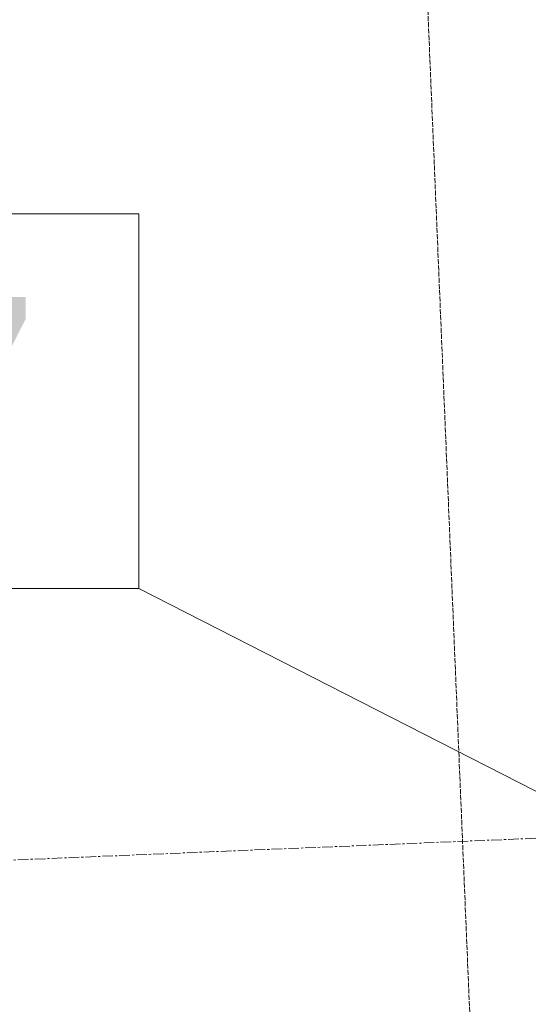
# Model space of a CAD drawing. Header units: millimetres. Extents: x -15129 to 9171, y -18789 to 5877.
# Tile 77 of 256: x -12048 to -11742, y -9713 to -9121. Entities that reach past the tile are written whole.
import ezdxf

# ---------------------------------------------------------------- set-up
doc = ezdxf.new("R2010")
doc.units = ezdxf.units.MM
doc.linetypes.add('ACAD_ISO02W100', pattern=[15, 12, -3])
doc.linetypes.add('CENTER', pattern=[50.8, 31.75, -6.35, 6.35, -6.35])
doc.layers.add('AS_Sciany betonowe', color=252, linetype='Continuous')
doc.styles.add('Arial Narrow', font='ARIALN.TTF', dxfattribs={"height": 5})

msp = doc.modelspace()

# ---------------------------------------------------------------- linework, layer by layer
at = {"color": 7, "lineweight": 13}
msp.add_line((-11686.83, -9611.2), (-11976.19, -9463.2), dxfattribs=at)
at = {"color": 5, "linetype": 'CENTER', "lineweight": 13, "ltscale": 0.2}
msp.add_line((-12901.42, -9661.92, 76020), (-9523.72, -9521.04, 38010), dxfattribs=at)
at = {"color": 7, "lineweight": 13}
msp.add_lwpolyline([(-12378.63, -9463.2), (-11976.19, -9463.2), (-11976.19, -9238.2), (-12378.63, -9238.2), (-12378.63, -9463.2)], dxfattribs=at)
at = {"layer": 'AS_Sciany betonowe', "color": 145, "linetype": 'ACAD_ISO02W100', "lineweight": 13, "ltscale": 0.25}
msp.add_line((-12131.54, -1228.6), (-11477.93, -16899.65), dxfattribs=at)

# ---------------------------------------------------------------- texts
at = {"color": 7, "lineweight": 13, "style": 'Arial Narrow'}
msp.add_text('B-17', height=125, dxfattribs=at).set_placement((-12339.2, -9413.2))

doc.saveas('drawing.dxf')
